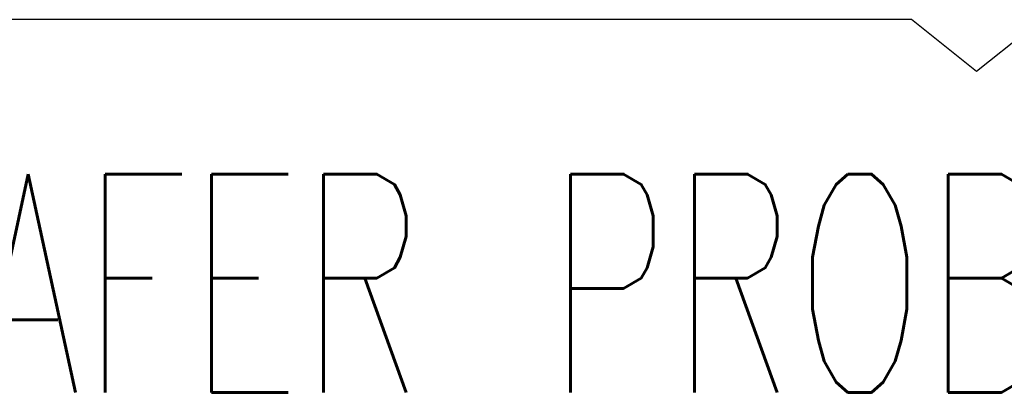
# Model space of a CAD drawing. Extents: x -1765 to 4890, y -3431 to 1272.
# Tile 120 of 189: x 3083 to 3159, y -2593 to -2564. Entities that reach past the tile are written whole.
import ezdxf

# ---------------------------------------------------------------- set-up
doc = ezdxf.new("R2010")
doc.units = 0
doc.layers.get('0').update_dxf_attribs({"linetype": 'CONTINUOUS'})
doc.layers.add('1', color=7, linetype='CONTINUOUS')
doc.styles.add('CONVERTER_2', font='txt.shx', dxfattribs={"width": 0.63})

# ---------------------------------------------------------------- blocks, each defined once
blk = doc.blocks.new('VIEW1_POGO_TOWER__26', base_point=(2887.013, -2814.656))
at = {"layer": '1', "color": 1, "linetype": 'CONTINUOUS'}
for p, q in [((3152, -2563.914), (2948.339, -2563.914)), ((3157, -2567.914), (3152, -2563.914)), ((3162, -2563.914), (3157, -2567.914))]:
    blk.add_line(p, q, dxfattribs=at)
at = {"layer": '1', "color": 1, "style": 'CONVERTER_2', "width": 0.63}
blk.add_text('12" WAFER PROBER INTERFACE WITH POGO TOWER', height=16.8, dxfattribs=at).set_placement((3034.35, -2592.595))
blk = doc.blocks.new('SEC_DD__27', base_point=(3500.99, -2456.251))
blk.add_blockref('VIEW1_POGO_TOWER__26', (2887.013, -2814.656))
blk = doc.blocks.new('D-E6980-90193-1S11B__28', base_point=(3525.638, -2222.889))
at = {"layer": '1'}
blk.add_blockref('SEC_DD__27', (3500.99, -2456.251), dxfattribs=at)

msp = doc.modelspace()

# ---------------------------------------------------------------- block references
msp.add_blockref('D-E6980-90193-1S11B__28', (3525.638, -2222.889))

doc.saveas('drawing.dxf')
